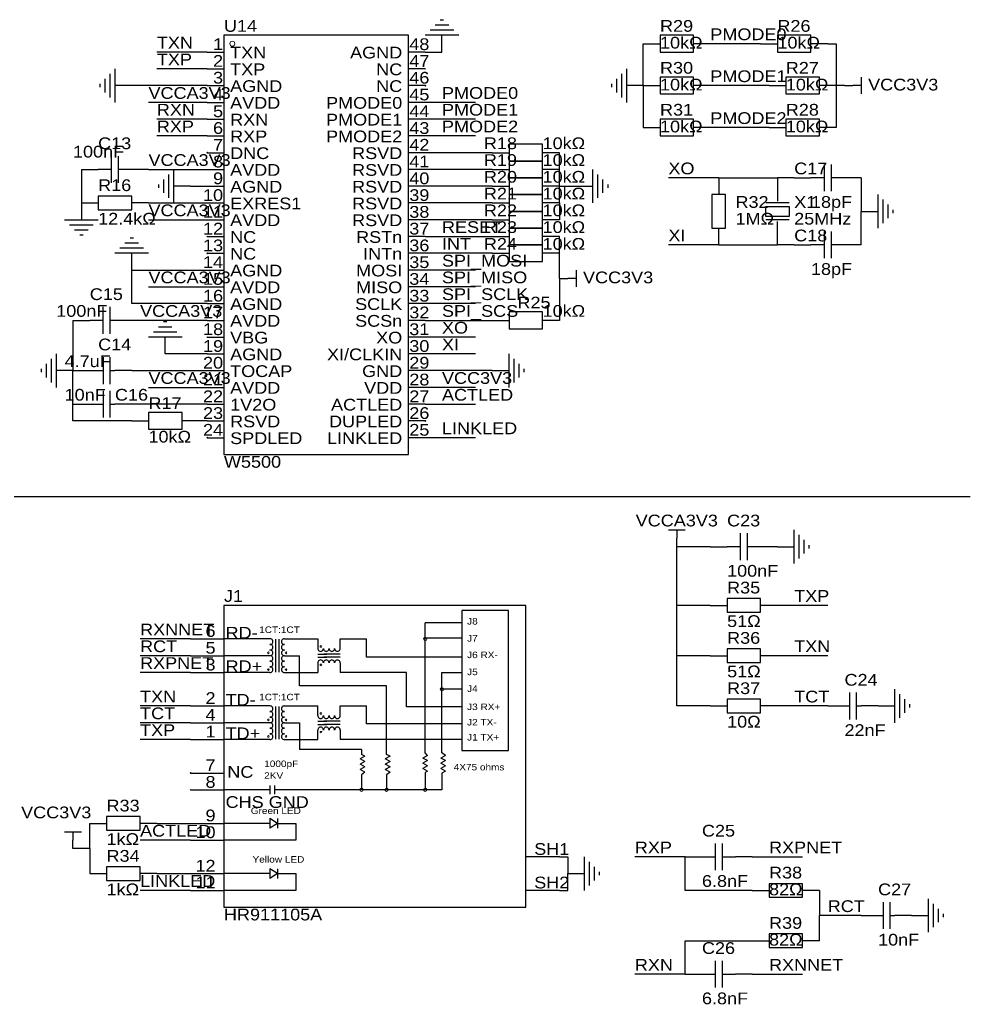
# Model space of a CAD drawing. Header units: millimetres. Extents: x 3 to 295, y 33 to 207.
# Tile 2 of 2: x 151 to 295, y 55 to 204. Entities that reach past the tile are written whole.
import ezdxf
from ezdxf.enums import TextEntityAlignment as Align

# ---------------------------------------------------------------- set-up
doc = ezdxf.new("R2010")
doc.units = ezdxf.units.MM
doc.header["$MEASUREMENT"] = 0
doc.styles.get("Standard").update_dxf_attribs({"font": 'arial.ttf'})

msp = doc.modelspace()

# ---------------------------------------------------------------- linework, layer by layer
at = {"color": 1, "true_color": 0xa00000}
for points in [[(215.65, 203.45), (213.61, 203.45)], [(214.88, 204.22), (214.38, 204.22)], [(217.17, 201.93), (212.09, 201.93)], [(216.41, 202.69), (212.85, 202.69)], [(164.34, 196.09), (164.34, 192.53)], [(165.1, 196.85), (165.1, 191.77)], [(241.81, 196.09), (241.81, 192.53)], [(242.57, 196.85), (242.57, 191.77)], [(278.13, 195.58), (278.13, 193.04)], [(162.81, 194.56), (162.81, 194.06)], [(163.58, 195.33), (163.58, 193.29)], [(240.28, 194.56), (240.28, 194.06)], [(241.05, 195.33), (241.05, 193.29)], [(278.13, 194.31), (276.86, 194.31)], [(164.59, 179.58), (164.59, 183.64)], [(165.61, 183.64), (165.61, 179.58)], [(272.54, 178.31), (272.54, 182.37)], [(273.56, 182.37), (273.56, 178.31)], [(164.59, 181.61), (162.56, 181.61)], [(167.64, 181.61), (165.61, 181.61)], [(173.23, 180.85), (173.23, 177.29)], [(173.99, 181.61), (173.99, 176.53)], [(237.49, 176.53), (237.49, 181.61)], [(238.25, 177.29), (238.25, 180.85)], [(171.7, 179.32), (171.7, 178.82)], [(172.47, 180.09), (172.47, 178.05)], [(239.01, 178.05), (239.01, 180.09)], [(239.78, 178.82), (239.78, 179.32)], [(272.54, 180.34), (270.51, 180.34)], [(275.59, 180.34), (273.56, 180.34)], [(265.43, 177.8), (265.43, 176.78)], [(280.67, 172.72), (280.67, 177.8)], [(267.21, 176.53), (263.65, 176.53)], [(267.21, 174.5), (263.65, 174.5), (263.65, 176.02), (267.21, 176.02)], [(266.45, 176.53), (264.41, 176.53)], [(267.21, 176.02), (267.21, 174.5)], [(281.43, 173.48), (281.43, 177.04)], [(282.19, 174.24), (282.19, 176.28)], [(282.96, 175.01), (282.96, 175.51)], [(157.48, 173.99), (162.56, 173.99)], [(158.24, 173.23), (161.8, 173.23)], [(267.21, 173.99), (263.65, 173.99)], [(266.45, 173.99), (264.41, 173.99)], [(265.43, 172.72), (265.43, 173.74)], [(159, 172.47), (161.04, 172.47)], [(159.77, 171.7), (160.27, 171.7)], [(272.54, 168.15), (272.54, 172.21)], [(273.56, 172.21), (273.56, 168.15)], [(168.66, 170.43), (166.62, 170.43)], [(167.89, 171.2), (167.39, 171.2)], [(272.54, 170.18), (270.51, 170.18)], [(275.59, 170.18), (273.56, 170.18)], [(170.18, 168.91), (165.1, 168.91)], [(169.42, 169.67), (165.86, 169.67)], [(234.95, 166.37), (234.95, 163.83)], [(234.95, 165.1), (233.68, 165.1)], [(163.32, 156.72), (163.32, 160.78)], [(164.34, 160.78), (164.34, 156.72)], [(163.32, 158.75), (161.29, 158.75)], [(166.37, 158.75), (164.34, 158.75)], [(172.97, 158.5), (172.47, 158.5)], [(174.5, 156.97), (170.94, 156.97)], [(173.74, 157.73), (171.7, 157.73)], [(175.26, 156.21), (170.18, 156.21)], [(156.21, 153.67), (156.21, 148.59)], [(224.79, 148.59), (224.79, 153.67)], [(154.69, 152.15), (154.69, 150.11)], [(155.45, 152.91), (155.45, 149.35)], [(163.32, 153.16), (163.32, 149.1)], [(164.34, 153.16), (164.34, 149.1)], [(225.55, 149.35), (225.55, 152.91)], [(226.31, 150.11), (226.31, 152.15)], [(153.92, 151.38), (153.92, 150.88)], [(162.56, 151.13), (163.32, 151.13)], [(164.34, 151.13), (165.1, 151.13)], [(227.08, 150.88), (227.08, 151.38)], [(163.32, 148.08), (163.32, 144.02)], [(164.34, 148.08), (164.34, 144.02)], [(162.56, 146.05), (163.32, 146.05)], [(164.34, 146.05), (165.1, 146.05)], [(248.92, 127), (251.46, 127)], [(250.19, 127), (250.19, 125.73)], [(267.97, 121.92), (267.97, 127)], [(259.84, 122.43), (259.84, 126.49)], [(260.86, 126.49), (260.86, 122.43)], [(268.73, 122.68), (268.73, 126.24)], [(269.49, 123.44), (269.49, 125.48)], [(259.84, 124.46), (257.81, 124.46)], [(262.89, 124.46), (260.86, 124.46)], [(270.26, 124.21), (270.26, 124.71)], [(217.65, 112.92), (212.08, 112.92)], [(212.09, 93.22), (212.08, 112.92)], [(188.58, 110.49), (181.61, 110.49)], [(189.43, 110.44), (189.43, 105.46)], [(189.92, 110.44), (189.92, 105.46)], [(190.77, 110.49), (195.83, 110.49)], [(195.83, 110.49), (195.83, 109.06)], [(199.21, 110.49), (203.19, 110.49)], [(199.21, 109.06), (199.21, 110.49)], [(217.65, 107.74), (203.19, 107.74), (203.19, 110.49)], [(217.65, 110.58), (212.08, 110.58)], [(188.58, 107.95), (181.61, 107.95)], [(190.77, 107.95), (193.03, 107.95)], [(193.04, 103.38), (193.04, 107.92)], [(195.83, 108.2), (197.18, 108.2)], [(195.83, 107.7), (197.18, 107.7)], [(199.21, 108.2), (196.76, 108.2)], [(199.21, 107.7), (196.76, 107.7)], [(195.83, 106.85), (195.83, 105.41)], [(199.21, 106.85), (199.21, 105.41), (199.23, 105.39)], [(188.58, 105.41), (181.61, 105.41)], [(190.77, 105.41), (195.83, 105.41)], [(209.28, 105.41), (199.21, 105.41)], [(217.65, 100.19), (209.28, 100.19), (209.28, 105.41)], [(214.63, 105.41), (217.65, 105.41)], [(214.63, 93.22), (214.63, 105.41)], [(206.25, 103.38), (193.04, 103.38)], [(206.25, 92.96), (206.25, 103.38)], [(217.68, 102.87), (214.63, 102.87)], [(276.35, 102.36), (276.35, 98.3)], [(277.37, 102.36), (277.37, 98.3)], [(283.21, 97.79), (283.21, 102.87)], [(283.97, 98.55), (283.97, 102.11)], [(188.58, 100.33), (181.61, 100.33)], [(189.43, 100.27), (189.43, 95.3)], [(189.92, 100.27), (189.92, 95.3)], [(190.77, 100.33), (195.83, 100.33)], [(195.83, 98.88), (195.83, 100.33)], [(199.21, 100.33), (203.19, 100.33)], [(199.21, 98.88), (199.21, 100.33)], [(217.65, 97.63), (203.19, 97.63), (203.19, 100.33)], [(275.59, 100.33), (276.35, 100.33)], [(277.37, 100.33), (278.13, 100.33)], [(284.73, 99.31), (284.73, 101.35)], [(285.5, 100.08), (285.5, 100.58)], [(188.58, 97.79), (181.61, 97.79)], [(190.77, 97.79), (193.03, 97.79)], [(193.04, 97.79), (193.04, 93.73)], [(195.83, 98.03), (197.18, 98.03)], [(195.83, 97.54), (197.18, 97.54)], [(199.21, 98.03), (196.76, 98.03)], [(199.21, 97.54), (196.76, 97.54)], [(195.83, 95.25), (195.83, 96.67)], [(199.21, 96.69), (199.21, 95.25), (199.23, 95.23)], [(188.58, 95.25), (181.61, 95.25)], [(190.77, 95.25), (195.83, 95.25)], [(217.65, 95.25), (199.21, 95.25)], [(202.44, 93.73), (193.04, 93.73)], [(202.95, 92.71), (202.24, 92.3)], [(202.44, 93.73), (202.44, 92.96)], [(202.95, 92.71), (202.44, 92.96)], [(206.76, 92.71), (206.05, 92.3)], [(206.76, 92.71), (206.25, 92.96)], [(212.45, 92.85), (211.74, 92.44)], [(212.45, 92.85), (212.09, 93.22)], [(215.16, 92.85), (214.45, 92.44)], [(215.16, 92.85), (214.63, 93.22)], [(202.95, 91.91), (202.24, 92.3)], [(202.95, 91.91), (202.24, 91.5)], [(202.95, 91.1), (202.24, 91.5)], [(202.95, 91.1), (202.24, 90.71)], [(206.76, 91.91), (206.05, 92.3)], [(206.76, 91.91), (206.05, 91.5)], [(206.76, 91.1), (206.05, 91.5)], [(206.76, 91.1), (206.05, 90.71)], [(212.45, 92.05), (211.74, 92.44)], [(212.45, 92.05), (211.74, 91.64)], [(212.45, 91.24), (211.74, 91.64)], [(212.45, 91.24), (211.74, 90.85)], [(215.16, 92.05), (214.45, 92.44)], [(215.16, 92.05), (214.45, 91.64)], [(215.16, 91.24), (214.45, 91.64)], [(215.16, 91.24), (214.45, 90.85)], [(202.95, 90.3), (202.24, 90.71)], [(202.95, 90.3), (202.44, 89.92)], [(202.44, 89.92), (202.44, 87.63)], [(206.76, 90.3), (206.05, 90.71)], [(206.76, 90.3), (206.25, 89.92)], [(206.25, 89.92), (206.25, 87.63)], [(212.45, 90.44), (211.74, 90.85)], [(212.45, 90.44), (212.08, 90.25)], [(212.08, 90.25), (212.08, 87.63)], [(215.16, 90.44), (214.45, 90.85)], [(215.16, 90.44), (214.63, 90.17)], [(214.63, 90.17), (214.63, 87.63)], [(188.58, 88.26), (188.58, 86.98)], [(189.27, 88.26), (189.27, 86.98)], [(188.58, 87.63), (181.61, 87.63)], [(214.63, 87.63), (189.27, 87.63)], [(188.58, 82.55), (181.61, 82.55)], [(188.58, 83.28), (188.58, 81.82)], [(189.71, 82.55), (188.58, 83.28)], [(189.71, 82.55), (188.58, 81.82)], [(189.71, 83.28), (189.71, 81.82)], [(189.71, 82.55), (192.49, 82.55), (192.49, 80.01)], [(157.48, 81.28), (160.02, 81.28)], [(158.75, 81.28), (158.75, 80.01)], [(192.49, 80.01), (181.61, 80.01)], [(256.03, 75.44), (256.03, 79.5)], [(257.05, 79.5), (257.05, 75.44)], [(236.22, 72.39), (236.22, 77.47)], [(236.98, 73.15), (236.98, 76.71)], [(254, 77.47), (256.03, 77.47)], [(257.05, 77.47), (259.08, 77.47)], [(188.58, 74.93), (181.61, 74.93)], [(188.58, 75.66), (188.58, 74.2)], [(189.71, 74.93), (188.58, 75.66)], [(189.71, 74.93), (188.58, 74.2)], [(189.71, 75.66), (189.71, 74.2)], [(189.71, 74.93), (192.49, 74.93)], [(192.49, 74.93), (192.49, 72.39)], [(237.74, 73.91), (237.74, 75.95)], [(238.51, 74.68), (238.51, 75.18)], [(192.49, 72.39), (181.61, 72.39)], [(281.43, 70.61), (281.43, 66.55)], [(282.45, 70.61), (282.45, 66.55)], [(288.29, 66.04), (288.29, 71.12)], [(289.05, 66.8), (289.05, 70.36)], [(289.81, 67.56), (289.81, 69.6)], [(290.58, 68.33), (290.58, 68.83)], [(280.67, 68.58), (281.43, 68.58)], [(282.45, 68.58), (283.21, 68.58)], [(256.03, 57.66), (256.03, 61.72)], [(257.05, 61.72), (257.05, 57.66)], [(254, 59.69), (256.03, 59.69)], [(257.05, 59.69), (259.08, 59.69)]]:
    msp.add_lwpolyline(points, dxfattribs=at)
for points in [[(181.61, 201.93), (181.61, 138.43), (209.55, 138.43), (209.55, 201.93)], [(247.65, 201.93), (247.65, 199.39), (252.73, 199.39), (252.73, 201.93)], [(265.43, 201.93), (265.43, 199.39), (270.51, 199.39), (270.51, 201.93)], [(247.65, 195.58), (247.65, 193.04), (252.73, 193.04), (252.73, 195.58)], [(266.7, 195.58), (266.7, 193.04), (271.78, 193.04), (271.78, 195.58)], [(247.65, 189.23), (247.65, 186.69), (252.73, 186.69), (252.73, 189.23)], [(266.7, 189.23), (266.7, 186.69), (271.78, 186.69), (271.78, 189.23)], [(224.79, 185.42), (224.79, 182.88), (229.87, 182.88), (229.87, 185.42)], [(224.79, 182.88), (224.79, 180.34), (229.87, 180.34), (229.87, 182.88)], [(224.79, 180.34), (224.79, 177.8), (229.87, 177.8), (229.87, 180.34)], [(162.56, 177.55), (162.56, 175.51), (167.64, 175.51), (167.64, 177.55)], [(224.79, 177.8), (224.79, 175.26), (229.87, 175.26), (229.87, 177.8)], [(255.52, 177.8), (255.52, 172.72), (257.56, 172.72), (257.56, 177.8)], [(263.65, 176.02), (267.21, 176.02), (267.21, 174.5), (263.65, 174.5)], [(224.79, 175.26), (224.79, 172.72), (229.87, 172.72), (229.87, 175.26)], [(224.79, 172.72), (224.79, 170.18), (229.87, 170.18), (229.87, 172.72)], [(224.79, 170.18), (224.79, 167.64), (229.87, 167.64), (229.87, 170.18)], [(224.79, 160.02), (224.79, 157.48), (229.87, 157.48), (229.87, 160.02)], [(170.18, 144.78), (170.18, 142.24), (175.26, 142.24), (175.26, 144.78)], [(257.81, 116.59), (257.81, 114.55), (262.89, 114.55), (262.89, 116.59)], [(181.61, 115.57), (181.61, 69.85), (227.33, 69.85), (227.33, 115.57)], [(217.65, 114.8), (217.65, 93.56), (224.72, 93.56), (224.72, 114.8)], [(257.81, 108.97), (257.81, 106.93), (262.89, 106.93), (262.89, 108.97)], [(257.81, 101.35), (257.81, 99.31), (262.89, 99.31), (262.89, 101.35)], [(163.83, 83.57), (163.83, 81.53), (168.91, 81.53), (168.91, 83.57)], [(163.83, 75.95), (163.83, 73.91), (168.91, 73.91), (168.91, 75.95)], [(264.16, 73.41), (264.16, 71.37), (269.24, 71.37), (269.24, 73.41)], [(264.16, 65.79), (264.16, 63.75), (269.24, 63.75), (269.24, 65.79)]]:
    msp.add_lwpolyline(points, close=True, dxfattribs=at)
at = {"color": 1, "true_color": 0x880000}
for points in [[(214.63, 199.39), (214.63, 201.93)], [(245.11, 200.66), (247.65, 200.66)], [(255.27, 200.66), (252.73, 200.66)], [(262.89, 200.66), (265.43, 200.66)], [(273.05, 200.66), (270.51, 200.66)], [(179.07, 199.39), (181.61, 199.39)], [(212.09, 199.39), (209.55, 199.39)], [(179.07, 196.85), (181.61, 196.85)], [(212.09, 196.85), (209.55, 196.85)], [(167.64, 194.31), (165.1, 194.31)], [(179.07, 194.31), (181.61, 194.31)], [(212.09, 194.31), (209.55, 194.31)], [(245.11, 194.31), (242.57, 194.31)], [(245.11, 194.31), (247.65, 194.31)], [(255.27, 194.31), (252.73, 194.31)], [(264.16, 194.31), (266.7, 194.31)], [(274.32, 194.31), (271.78, 194.31)], [(275.59, 194.31), (276.86, 194.31)], [(179.07, 191.77), (181.61, 191.77)], [(212.09, 191.77), (209.55, 191.77)], [(179.07, 189.23), (181.61, 189.23)], [(212.09, 189.23), (209.55, 189.23)], [(245.11, 187.96), (247.65, 187.96)], [(255.27, 187.96), (252.73, 187.96)], [(264.16, 187.96), (266.7, 187.96)], [(274.32, 187.96), (271.78, 187.96)], [(179.07, 186.69), (181.61, 186.69)], [(212.09, 186.69), (209.55, 186.69)], [(179.07, 184.15), (181.61, 184.15)], [(212.09, 184.15), (209.55, 184.15)], [(222.25, 184.15), (224.79, 184.15)], [(232.41, 184.15), (229.87, 184.15)], [(160.02, 181.61), (162.56, 181.61)], [(170.18, 181.61), (167.64, 181.61)], [(179.07, 181.61), (181.61, 181.61)], [(212.09, 181.61), (209.55, 181.61)], [(222.25, 181.61), (224.79, 181.61)], [(232.41, 181.61), (229.87, 181.61)], [(176.53, 179.07), (173.99, 179.07)], [(179.07, 179.07), (181.61, 179.07)], [(212.09, 179.07), (209.55, 179.07)], [(222.25, 179.07), (224.79, 179.07)], [(232.41, 179.07), (229.87, 179.07)], [(234.95, 179.07), (237.49, 179.07)], [(256.54, 180.34), (256.54, 177.8)], [(265.43, 180.34), (265.43, 177.8)], [(267.97, 180.34), (270.51, 180.34)], [(278.13, 180.34), (275.59, 180.34)], [(160.02, 176.53), (162.56, 176.53)], [(160.02, 176.53), (160.02, 173.99)], [(170.18, 176.53), (167.64, 176.53)], [(179.07, 176.53), (181.61, 176.53)], [(212.09, 176.53), (209.55, 176.53)], [(222.25, 176.53), (224.79, 176.53)], [(232.41, 176.53), (229.87, 176.53)], [(278.13, 175.26), (280.67, 175.26)], [(179.07, 173.99), (181.61, 173.99)], [(212.09, 173.99), (209.55, 173.99)], [(222.25, 173.99), (224.79, 173.99)], [(232.41, 173.99), (229.87, 173.99)], [(256.54, 170.18), (256.54, 172.72)], [(265.43, 170.18), (265.43, 172.72)], [(179.07, 171.45), (181.61, 171.45)], [(212.09, 171.45), (209.55, 171.45)], [(222.25, 171.45), (224.79, 171.45)], [(232.41, 171.45), (229.87, 171.45)], [(267.97, 170.18), (270.51, 170.18)], [(278.13, 170.18), (275.59, 170.18)], [(167.64, 166.37), (167.64, 168.91)], [(179.07, 168.91), (181.61, 168.91)], [(212.09, 168.91), (209.55, 168.91)], [(222.25, 168.91), (224.79, 168.91)], [(232.41, 168.91), (229.87, 168.91)], [(179.07, 166.37), (181.61, 166.37)], [(212.09, 166.37), (209.55, 166.37)], [(232.41, 165.1), (233.68, 165.1)], [(179.07, 163.83), (181.61, 163.83)], [(212.09, 163.83), (209.55, 163.83)], [(179.07, 161.29), (181.61, 161.29)], [(212.09, 161.29), (209.55, 161.29)], [(158.75, 158.75), (161.29, 158.75)], [(168.91, 158.75), (166.37, 158.75)], [(179.07, 158.75), (181.61, 158.75)], [(212.09, 158.75), (209.55, 158.75)], [(222.25, 158.75), (224.79, 158.75)], [(232.41, 158.75), (229.87, 158.75)], [(172.72, 153.67), (172.72, 156.21)], [(179.07, 156.21), (181.61, 156.21)], [(212.09, 156.21), (209.55, 156.21)], [(179.07, 153.67), (181.61, 153.67)], [(212.09, 153.67), (209.55, 153.67)], [(158.75, 151.13), (156.21, 151.13)], [(160.02, 151.13), (162.56, 151.13)], [(167.64, 151.13), (165.1, 151.13)], [(179.07, 151.13), (181.61, 151.13)], [(212.09, 151.13), (209.55, 151.13)], [(222.25, 151.13), (224.79, 151.13)], [(179.07, 148.59), (181.61, 148.59)], [(212.09, 148.59), (209.55, 148.59)], [(160.02, 146.05), (162.56, 146.05)], [(167.64, 146.05), (165.1, 146.05)], [(179.07, 146.05), (181.61, 146.05)], [(212.09, 146.05), (209.55, 146.05)], [(167.64, 143.51), (170.18, 143.51)], [(177.8, 143.51), (175.26, 143.51)], [(179.07, 143.51), (181.61, 143.51)], [(212.09, 143.51), (209.55, 143.51)], [(179.07, 140.97), (181.61, 140.97)], [(212.09, 140.97), (209.55, 140.97)], [(250.19, 124.46), (250.19, 125.73)], [(255.27, 124.46), (257.81, 124.46)], [(265.43, 124.46), (262.89, 124.46)], [(265.43, 124.46), (267.97, 124.46)], [(255.27, 115.57), (257.81, 115.57)], [(265.43, 115.57), (262.89, 115.57)], [(176.53, 110.49), (181.61, 110.49)], [(176.53, 107.95), (181.61, 107.95)], [(255.27, 107.95), (257.81, 107.95)], [(265.43, 107.95), (262.89, 107.95)], [(176.53, 105.41), (181.61, 105.41)], [(176.53, 100.33), (181.61, 100.33)], [(255.27, 100.33), (257.81, 100.33)], [(265.43, 100.33), (262.89, 100.33)], [(273.05, 100.33), (275.59, 100.33)], [(280.67, 100.33), (278.13, 100.33)], [(280.67, 100.33), (283.21, 100.33)], [(176.53, 97.79), (181.61, 97.79)], [(176.53, 95.25), (181.61, 95.25)], [(176.53, 90.17), (181.61, 90.17)], [(176.53, 87.63), (181.61, 87.63)], [(161.29, 82.55), (163.83, 82.55)], [(171.45, 82.55), (168.91, 82.55)], [(176.53, 82.55), (181.61, 82.55)], [(158.75, 78.74), (158.75, 80.01)], [(176.53, 80.01), (181.61, 80.01)], [(232.41, 77.47), (227.33, 77.47)], [(251.46, 77.47), (254, 77.47)], [(261.62, 77.47), (259.08, 77.47)], [(161.29, 74.93), (163.83, 74.93)], [(171.45, 74.93), (168.91, 74.93)], [(176.53, 74.93), (181.61, 74.93)], [(233.68, 74.93), (236.22, 74.93)], [(176.53, 72.39), (181.61, 72.39)], [(232.41, 72.39), (227.33, 72.39)], [(261.62, 72.39), (264.16, 72.39)], [(271.78, 72.39), (269.24, 72.39)], [(278.13, 68.58), (280.67, 68.58)], [(285.75, 68.58), (283.21, 68.58)], [(285.75, 68.58), (288.29, 68.58)], [(261.62, 64.77), (264.16, 64.77)], [(271.78, 64.77), (269.24, 64.77)], [(251.46, 59.69), (254, 59.69)], [(261.62, 59.69), (259.08, 59.69)]]:
    msp.add_lwpolyline(points, dxfattribs=at)
at = {"color": 1, "true_color": 0x008800}
for points in [[(245.11, 194.31), (245.11, 200.66)], [(262.89, 200.66), (255.27, 200.66)], [(273.05, 200.66), (274.32, 200.66)], [(274.32, 200.66), (274.32, 194.31)], [(179.07, 199.39), (171.45, 199.39)], [(212.09, 199.39), (214.63, 199.39)], [(179.07, 196.85), (171.45, 196.85)], [(179.07, 194.31), (167.64, 194.31)], [(245.11, 194.31), (245.11, 187.96)], [(264.16, 194.31), (255.27, 194.31)], [(274.32, 194.31), (274.32, 187.96)], [(275.59, 194.31), (274.32, 194.31)], [(179.07, 191.77), (170.18, 191.77)], [(219.71, 191.77), (212.09, 191.77)], [(179.07, 189.23), (171.45, 189.23)], [(219.71, 189.23), (212.09, 189.23)], [(264.16, 187.96), (255.27, 187.96)], [(179.07, 186.69), (171.45, 186.69)], [(219.71, 186.69), (212.09, 186.69)], [(222.25, 184.15), (212.09, 184.15)], [(232.41, 181.61), (232.41, 184.15)], [(160.02, 181.61), (160.02, 176.53)], [(170.18, 181.61), (179.07, 181.61)], [(222.25, 181.61), (212.09, 181.61)], [(232.41, 179.07), (232.41, 181.61)], [(176.53, 179.07), (179.07, 179.07)], [(222.25, 179.07), (212.09, 179.07)], [(232.41, 176.53), (232.41, 179.07)], [(232.41, 179.07), (234.95, 179.07)], [(256.54, 180.34), (248.92, 180.34)], [(256.54, 180.34), (265.43, 180.34)], [(267.97, 180.34), (265.43, 180.34)], [(278.13, 180.34), (278.13, 175.26)], [(170.18, 176.53), (179.07, 176.53)], [(222.25, 176.53), (212.09, 176.53)], [(232.41, 176.53), (232.41, 173.99)], [(278.13, 170.18), (278.13, 175.26)], [(170.18, 173.99), (179.07, 173.99)], [(222.25, 173.99), (212.09, 173.99)], [(212.09, 171.45), (222.25, 171.45)], [(232.41, 168.91), (232.41, 171.45)], [(256.54, 170.18), (248.92, 170.18)], [(256.54, 170.18), (265.43, 170.18)], [(267.97, 170.18), (265.43, 170.18)], [(222.25, 168.91), (212.09, 168.91)], [(232.41, 165.1), (232.41, 168.91)], [(167.64, 166.37), (179.07, 166.37)], [(167.64, 161.29), (167.64, 166.37)], [(219.71, 166.37), (212.09, 166.37)], [(232.41, 165.1), (232.41, 158.75)], [(170.18, 163.83), (179.07, 163.83)], [(219.71, 163.83), (212.09, 163.83)], [(179.07, 161.29), (167.64, 161.29)], [(219.71, 161.29), (212.09, 161.29)], [(158.75, 158.75), (158.75, 151.13)], [(179.07, 158.75), (168.91, 158.75)], [(212.09, 158.75), (222.25, 158.75)], [(219.71, 156.21), (212.09, 156.21)], [(179.07, 153.67), (172.72, 153.67)], [(219.71, 153.67), (212.09, 153.67)], [(158.75, 146.05), (158.75, 151.13)], [(158.75, 151.13), (160.02, 151.13)], [(167.64, 151.13), (179.07, 151.13)], [(222.25, 151.13), (212.09, 151.13)], [(170.18, 148.59), (179.07, 148.59)], [(219.71, 148.59), (212.09, 148.59)], [(158.75, 146.05), (160.02, 146.05)], [(158.75, 143.51), (158.75, 146.05)], [(179.07, 146.05), (167.64, 146.05)], [(212.09, 146.05), (219.71, 146.05)], [(167.64, 143.51), (158.75, 143.51)], [(179.07, 143.51), (177.8, 143.51)], [(219.71, 140.97), (212.09, 140.97)], [(255.27, 124.46), (250.19, 124.46)], [(250.19, 115.57), (250.19, 124.46)], [(255.27, 115.57), (250.19, 115.57)], [(250.19, 107.95), (250.19, 115.57)], [(273.05, 115.57), (265.43, 115.57)], [(176.53, 110.49), (168.91, 110.49)], [(176.53, 107.95), (168.91, 107.95)], [(255.27, 107.95), (250.19, 107.95)], [(250.19, 100.33), (250.19, 107.95)], [(273.05, 107.95), (265.43, 107.95)], [(176.53, 105.41), (168.91, 105.41)], [(176.53, 100.33), (168.91, 100.33)], [(255.27, 100.33), (250.19, 100.33)], [(273.05, 100.33), (265.43, 100.33)], [(176.53, 97.79), (168.91, 97.79)], [(176.53, 95.25), (168.91, 95.25)], [(161.29, 78.74), (161.29, 82.55)], [(171.45, 82.55), (176.53, 82.55)], [(176.53, 80.01), (168.91, 80.01)], [(161.29, 78.74), (158.75, 78.74)], [(161.29, 78.74), (161.29, 74.93)], [(232.41, 77.47), (233.68, 77.47)], [(233.68, 77.47), (233.68, 74.93)], [(251.46, 77.47), (243.84, 77.47)], [(251.46, 72.39), (251.46, 77.47)], [(261.62, 77.47), (269.24, 77.47)], [(171.45, 74.93), (176.53, 74.93)], [(233.68, 72.39), (233.68, 74.93)], [(176.53, 72.39), (168.91, 72.39)], [(232.41, 72.39), (233.68, 72.39)], [(261.62, 72.39), (251.46, 72.39)], [(271.78, 72.39), (271.78, 68.58)], [(278.13, 68.58), (271.78, 68.58)], [(271.78, 64.77), (271.78, 68.58)], [(251.46, 59.69), (251.46, 64.77)], [(251.46, 64.77), (261.62, 64.77)], [(251.46, 59.69), (243.84, 59.69)], [(261.62, 59.69), (269.24, 59.69)]]:
    msp.add_lwpolyline(points, dxfattribs=at)
at = {"color": 1, "true_color": 0x000000}
for points in [[(212.15, 196.91), (212.03, 196.79)], [(212.03, 196.91), (212.15, 196.79)], [(212.15, 194.37), (212.03, 194.25)], [(212.03, 194.37), (212.15, 194.25)], [(179.13, 184.21), (179.01, 184.09)], [(179.01, 184.21), (179.13, 184.09)], [(179.13, 171.51), (179.01, 171.39)], [(179.01, 171.51), (179.13, 171.39)], [(179.13, 168.97), (179.01, 168.85)], [(179.01, 168.97), (179.13, 168.85)], [(179.13, 156.27), (179.01, 156.15)], [(179.01, 156.27), (179.13, 156.15)], [(212.15, 143.57), (212.03, 143.45)], [(212.03, 143.57), (212.15, 143.45)], [(179.13, 141.03), (179.01, 140.91)], [(179.01, 141.03), (179.13, 140.91)], [(149.86, 132.08), (294.64, 132.08)], [(176.59, 90.23), (176.47, 90.11)], [(176.47, 90.23), (176.59, 90.11)], [(176.59, 87.69), (176.47, 87.57)], [(176.47, 87.69), (176.59, 87.57)]]:
    msp.add_lwpolyline(points, dxfattribs=at)
at = {"color": 1, "lineweight": 0, "true_color": 0xa00000}
for centre, radius in [((182.88, 200.66), 0.381), ((212.09, 110.49), 0.254), ((196.29, 109.35), 0.127), ((188.34, 108.38), 0.127), ((191.01, 108.38), 0.127), ((188.34, 105.84), 0.127), ((191.01, 105.84), 0.127), ((196.29, 106.55), 0.127), ((214.63, 102.87), 0.254), ((196.29, 99.19), 0.127), ((188.34, 98.22), 0.127), ((191.01, 98.22), 0.127), ((188.34, 95.71), 0.127), ((191.01, 95.71), 0.127), ((196.29, 96.39), 0.127), ((202.44, 87.63), 0.254), ((206.25, 87.63), 0.254), ((212.09, 87.63), 0.254)]:
    msp.add_circle(centre, radius, dxfattribs=at)
at = {"color": 1, "true_color": 0xa00000}
for centre, radius, start, end in [((188.61, 110.07), 0.419, 266.0852, 453.9148), ((190.74, 110.07), 0.419, 86.0852, 273.9148), ((188.6, 109.23), 0.427, 266.2485, 453.7515), ((190.74, 109.23), 0.427, 86.2485, 273.7515), ((196.25, 109.02), 0.419, 175.5832, 364.4168), ((197.1, 109.03), 0.427, 176.8427, 363.1573), ((197.95, 109.03), 0.427, 176.2485, 363.7515), ((198.79, 109.03), 0.419, 176.0852, 363.9148), ((188.6, 108.38), 0.427, 266.8427, 453.1573), ((188.61, 107.53), 0.419, 266.0852, 453.9148), ((190.75, 108.38), 0.427, 86.8427, 273.1573), ((190.74, 107.53), 0.419, 86.0852, 273.9148), ((188.6, 106.69), 0.427, 266.2485, 453.7515), ((188.6, 105.84), 0.427, 266.8738, 453.1262), ((190.74, 106.69), 0.427, 86.2485, 273.7515), ((190.75, 105.84), 0.427, 86.8738, 273.1262), ((196.25, 106.88), 0.419, 355.5832, 544.4168), ((197.1, 106.87), 0.427, 356.8427, 543.1573), ((197.95, 106.87), 0.427, 356.2485, 543.7515), ((198.79, 106.87), 0.419, 356.0852, 543.9148), ((188.61, 99.91), 0.419, 266.0852, 453.9148), ((190.74, 99.91), 0.419, 86.0852, 273.9148), ((188.6, 99.07), 0.427, 266.2485, 453.7515), ((188.6, 98.22), 0.427, 266.8738, 453.1262), ((190.74, 99.07), 0.427, 86.2485, 273.7515), ((190.75, 98.22), 0.427, 86.8738, 273.1262), ((196.25, 98.85), 0.419, 175.5832, 364.4168), ((197.1, 98.86), 0.427, 176.8427, 363.1573), ((197.95, 98.85), 0.427, 176.2485, 363.7515), ((198.79, 98.85), 0.419, 176.0852, 363.9148), ((188.61, 97.37), 0.419, 266.0598, 453.9402), ((188.6, 96.53), 0.427, 266.2485, 453.7515), ((190.74, 97.37), 0.419, 86.0598, 273.9402), ((190.74, 96.53), 0.427, 86.2485, 273.7515), ((196.25, 96.7), 0.419, 355.5832, 544.4168), ((197.1, 96.69), 0.427, 356.8427, 543.1573), ((197.95, 96.7), 0.427, 356.2485, 543.7515), ((198.79, 96.7), 0.419, 356.0852, 543.9148), ((188.6, 95.68), 0.427, 266.8738, 453.1262), ((190.75, 95.68), 0.427, 86.8738, 273.1262)]:
    msp.add_arc(centre, radius, start, end, dxfattribs=at)

# ---------------------------------------------------------------- texts
at = {"color": 1, "true_color": 0x000080, "width": 1.1}
for s, p in [('U14', (181.61, 201.93)), ('R29', (247.65, 201.93)), ('R26', (265.43, 201.93)), ('10kΩ', (247.65, 199.39)), ('10kΩ', (265.43, 199.39)), ('R30', (247.65, 195.58)), ('R27', (266.7, 195.58)), ('10kΩ', (247.65, 193.04)), ('10kΩ', (266.7, 193.04)), ('R31', (247.65, 189.23)), ('R28', (266.7, 189.23)), ('10kΩ', (247.65, 186.69)), ('10kΩ', (266.7, 186.69)), ('C13', (162.56, 184.15)), ('R18', (220.98, 184.15)), ('10kΩ', (229.87, 184.15)), ('100nF', (158.75, 182.88)), ('R19', (220.98, 181.61)), ('10kΩ', (229.87, 181.61)), ('C17', (267.97, 180.34)), ('R20', (220.98, 179.07)), ('10kΩ', (229.87, 179.07)), ('R16', (162.56, 177.8)), ('10kΩ', (229.87, 176.53)), ('R21', (220.98, 176.53)), ('R32', (259.08, 175.26)), ('X1', (267.97, 175.26)), ('18pF', (270.51, 175.26)), ('R22', (220.98, 173.99)), ('10kΩ', (229.87, 173.99)), ('12.4kΩ', (162.56, 172.72)), ('1MΩ', (259.08, 172.72)), ('25MHz', (267.97, 172.72)), ('R23', (220.98, 171.45)), ('10kΩ', (229.87, 171.45)), ('C18', (267.97, 170.18)), ('R24', (220.98, 168.91)), ('10kΩ', (229.87, 168.91)), ('18pF', (270.51, 165.1)), ('C15', (161.29, 161.29)), ('100nF', (156.21, 158.75)), ('R25', (226.06, 160.02)), ('10kΩ', (229.87, 158.75)), ('C14', (162.56, 153.67)), ('4.7uF', (157.48, 151.13)), ('10nF', (157.48, 146.05)), ('C16', (165.1, 146.05)), ('R17', (170.18, 144.78)), ('10kΩ', (170.18, 139.7)), ('W5500', (181.61, 135.89)), ('C23', (257.81, 127)), ('100nF', (257.81, 119.38)), ('J1', (181.61, 115.57)), ('R35', (257.81, 116.84)), ('51Ω', (257.81, 111.76)), ('R36', (257.81, 109.22)), ('51Ω', (257.81, 104.14)), ('C24', (275.59, 102.87)), ('R37', (257.81, 101.6)), ('10Ω', (257.81, 96.52)), ('22nF', (275.59, 95.25)), ('R33', (163.83, 83.82)), ('C25', (254, 80.01)), ('1kΩ', (163.83, 78.74)), ('R34', (163.83, 76.2)), ('6.8nF', (254, 72.39)), ('R38', (264.16, 73.66)), ('1kΩ', (163.83, 71.12)), ('82Ω', (264.16, 71.12)), ('C27', (280.67, 71.12)), ('HR911105A', (181.61, 67.31)), ('R39', (264.16, 66.04)), ('82Ω', (264.16, 63.5)), ('10nF', (280.67, 63.5)), ('C26', (254, 62.23)), ('6.8nF', (254, 54.61))]:
    msp.add_text(s, height=1.778, dxfattribs=at).set_placement(p, align=Align.BOTTOM_LEFT)
at = {"color": 1, "true_color": 0x000000, "width": 1.1}
for s, height, p in [('PMODE0', 1.778, (255.27, 200.66)), ('TXN', 1.778, (171.45, 199.39)), ('48', 1.778, (209.68, 199.16)), ('TXP', 1.778, (171.45, 196.85)), ('47', 1.778, (209.68, 196.62)), ('46', 1.778, (209.68, 194.08)), ('PMODE1', 1.778, (255.27, 194.31)), ('VCCA3V3', 1.778, (170.18, 191.77)), ('PMODE0', 1.778, (214.63, 191.77)), ('45', 1.778, (209.68, 191.54)), ('RXN', 1.778, (171.45, 189.23)), ('44', 1.778, (209.68, 189)), ('PMODE1', 1.778, (214.63, 189.23)), ('PMODE2', 1.778, (255.27, 187.96)), ('RXP', 1.778, (171.45, 186.69)), ('43', 1.778, (209.68, 186.46)), ('PMODE2', 1.778, (214.63, 186.69)), ('42', 1.778, (209.68, 183.92)), ('VCCA3V3', 1.778, (170.18, 181.61)), ('41', 1.778, (209.68, 181.38)), ('XO', 1.778, (248.92, 180.34)), ('40', 1.778, (209.68, 178.84)), ('39', 1.778, (209.68, 176.3)), ('VCCA3V3', 1.778, (170.18, 173.99)), ('38', 1.778, (209.68, 173.76)), ('37', 1.778, (209.68, 171.22)), ('RESET', 1.778, (214.63, 171.45)), ('XI', 1.778, (248.92, 170.18)), ('36', 1.778, (209.68, 168.68)), ('INT', 1.778, (214.63, 168.91)), ('SPI_MOSI', 1.778, (214.63, 166.37)), ('35', 1.778, (209.68, 166.14)), ('VCCA3V3', 1.778, (170.18, 163.83)), ('34', 1.778, (209.68, 163.6)), ('SPI_MISO', 1.778, (214.63, 163.83)), ('33', 1.778, (209.68, 161.06)), ('SPI_SCLK', 1.778, (214.63, 161.29)), ('VCCA3V3', 1.778, (168.91, 158.75)), ('SPI_SCS', 1.778, (214.63, 158.75)), ('32', 1.778, (209.68, 158.52)), ('31', 1.778, (209.68, 155.98)), ('XO', 1.778, (214.63, 156.21)), ('30', 1.778, (209.68, 153.44)), ('XI', 1.778, (214.63, 153.67)), ('29', 1.778, (209.68, 150.9)), ('VCCA3V3', 1.778, (170.18, 148.59)), ('28', 1.778, (209.68, 148.36)), ('VCC3V3', 1.778, (214.63, 148.59)), ('27', 1.778, (209.68, 145.82)), ('ACTLED', 1.778, (214.63, 146.05)), ('26', 1.778, (209.68, 143.28)), ('LINKLED', 1.778, (214.63, 140.97)), ('25', 1.778, (209.68, 140.74)), ('TXP', 1.778, (267.97, 115.57)), ('J8', 0.988, (218.44, 112.37)), ('RXNNET', 1.778, (168.91, 110.49)), ('1CT:1CT', 0.988, (186.94, 111.09)), ('J7', 0.988, (218.44, 109.78)), ('RCT', 1.778, (168.91, 107.95)), ('TXN', 1.778, (267.97, 107.95)), ('RXPNET', 1.778, (168.91, 105.41)), ('J6 RX-', 0.988, (218.44, 107.28)), ('J5', 0.988, (218.44, 104.7)), ('J4', 0.988, (218.44, 102.16)), ('TXN', 1.778, (168.91, 100.33)), ('1CT:1CT', 0.988, (186.94, 100.89)), ('TCT', 1.778, (267.97, 100.33)), ('TCT', 1.778, (168.91, 97.79)), ('J3 RX+', 0.988, (218.44, 99.41)), ('TXP', 1.778, (168.91, 95.25)), ('J2 TX-', 0.988, (218.44, 97.08)), ('J1 TX+', 0.988, (218.44, 94.8)), ('1000pF', 0.988, (187.71, 90.78)), ('4X75 ohms', 0.988, (216.41, 90.27)), ('2KV', 0.988, (187.71, 89)), ('Green LED', 0.988, (185.67, 83.67)), ('ACTLED', 1.778, (168.91, 80.01)), ('SH1', 1.778, (228.6, 77.24)), ('RXP', 1.778, (243.84, 77.47)), ('RXPNET', 1.778, (264.16, 77.47)), ('Yellow LED', 0.988, (185.94, 76.3)), ('LINKLED', 1.778, (168.91, 72.39)), ('SH2', 1.778, (228.6, 72.16)), ('RCT', 1.778, (273.05, 68.58)), ('RXN', 1.778, (243.84, 59.69)), ('RXNNET', 1.778, (264.16, 59.69))]:
    msp.add_text(s, height=height, dxfattribs=at).set_placement(p, align=Align.BOTTOM_LEFT)
for s, height, p in [('1', 1.78, (181.48, 199.16)), ('2', 1.78, (181.48, 196.62)), ('3', 1.78, (181.48, 194.08)), ('4', 1.78, (181.48, 191.54)), ('5', 1.78, (181.48, 189)), ('6', 1.78, (181.48, 186.46)), ('7', 1.78, (181.48, 183.92)), ('8', 1.78, (181.48, 181.38)), ('9', 1.78, (181.48, 178.84)), ('10', 1.778, (181.48, 176.3)), ('11', 1.778, (181.48, 173.76)), ('12', 1.778, (181.48, 171.22)), ('13', 1.778, (181.48, 168.68)), ('14', 1.778, (181.48, 166.14)), ('15', 1.778, (181.48, 163.6)), ('16', 1.778, (181.48, 161.06)), ('17', 1.778, (181.48, 158.52)), ('18', 1.778, (181.48, 155.98)), ('19', 1.778, (181.48, 153.44)), ('20', 1.778, (181.48, 150.9)), ('21', 1.778, (181.48, 148.36)), ('22', 1.778, (181.48, 145.82)), ('23', 1.778, (181.48, 143.28)), ('24', 1.778, (181.48, 140.74)), ('6', 1.78, (180.34, 110.26)), ('5', 1.78, (180.34, 107.72)), ('3', 1.78, (180.34, 105.18)), ('2', 1.78, (180.34, 100.1)), ('4', 1.78, (180.34, 97.56)), ('1', 1.78, (180.34, 95.02)), ('7', 1.78, (180.34, 89.94)), ('8', 1.78, (180.34, 87.4)), ('9', 1.78, (180.34, 82.32)), ('10', 1.778, (180.34, 79.78)), ('12', 1.778, (180.34, 74.7)), ('11', 1.778, (180.34, 72.16))]:
    msp.add_text(s, height=height, dxfattribs=at).set_placement(p, align=Align.BOTTOM_RIGHT)
at = {"color": 1, "true_color": 0x0000ff, "width": 1.1}
for s, p in [('TXN', (182.55, 197.89)), ('TXP', (182.55, 195.35)), ('AGND', (182.55, 192.81)), ('AVDD', (182.55, 190.27)), ('RXN', (182.55, 187.73)), ('RXP', (182.55, 185.19)), ('DNC', (182.55, 182.65)), ('AVDD', (182.55, 180.11)), ('AGND', (182.55, 177.57)), ('EXRES1', (182.55, 175.03)), ('AVDD', (182.55, 172.49)), ('NC', (182.55, 169.95)), ('NC', (182.55, 167.41)), ('AGND', (182.55, 164.87)), ('AVDD', (182.55, 162.33)), ('AGND', (182.55, 159.79)), ('AVDD', (182.55, 157.25)), ('VBG', (182.55, 154.71)), ('AGND', (182.55, 152.17)), ('TOCAP', (182.55, 149.63)), ('AVDD', (182.55, 147.09)), ('1V2O', (182.55, 144.55)), ('RSVD', (182.55, 142.01)), ('SPDLED', (182.55, 139.47)), ('RD-', (181.86, 110)), ('RD+', (181.86, 104.92)), ('TD-', (181.86, 99.84)), ('TD+', (181.86, 94.76)), ('NC', (182.12, 88.92)), ('CHS GND', (181.86, 84.35))]:
    msp.add_text(s, height=1.778, dxfattribs=at).set_placement(p, align=Align.BOTTOM_LEFT)
for s, p in [('AGND', (208.61, 197.89)), ('NC', (208.61, 195.35)), ('NC', (208.61, 192.81)), ('PMODE0', (208.61, 190.27)), ('PMODE1', (208.61, 187.73)), ('PMODE2', (208.61, 185.19)), ('RSVD', (208.61, 182.65)), ('RSVD', (208.61, 180.11)), ('RSVD', (208.61, 177.57)), ('RSVD', (208.61, 175.03)), ('RSVD', (208.61, 172.49)), ('RSTn', (208.61, 169.95)), ('INTn', (208.61, 167.41)), ('MOSI', (208.61, 164.87)), ('MISO', (208.61, 162.33)), ('SCLK', (208.61, 159.79)), ('SCSn', (208.61, 157.25)), ('XO', (208.61, 154.71)), ('XI/CLKIN', (208.61, 152.17)), ('GND', (208.61, 149.63)), ('VDD', (208.61, 147.09)), ('ACTLED', (208.61, 144.55)), ('DUPLED', (208.61, 142.01)), ('LINKLED', (208.61, 139.47))]:
    msp.add_text(s, height=1.778, dxfattribs=at).set_placement(p, align=Align.BOTTOM_RIGHT)
at = {"color": 1, "true_color": 0x000080, "width": 1.1}
for s, p in [('VCC3V3', (284.48, 193.04)), ('VCC3V3', (241.3, 163.83)), ('VCCA3V3', (250.19, 127))]:
    msp.add_text(s, height=1.778, dxfattribs=at).set_placement(p, align=Align.BOTTOM_CENTER)
msp.add_text('VCC3V3', height=1.778, dxfattribs=at).set_placement((156.21, 85.09), align=Align.TOP_CENTER)

doc.saveas('drawing.dxf')
